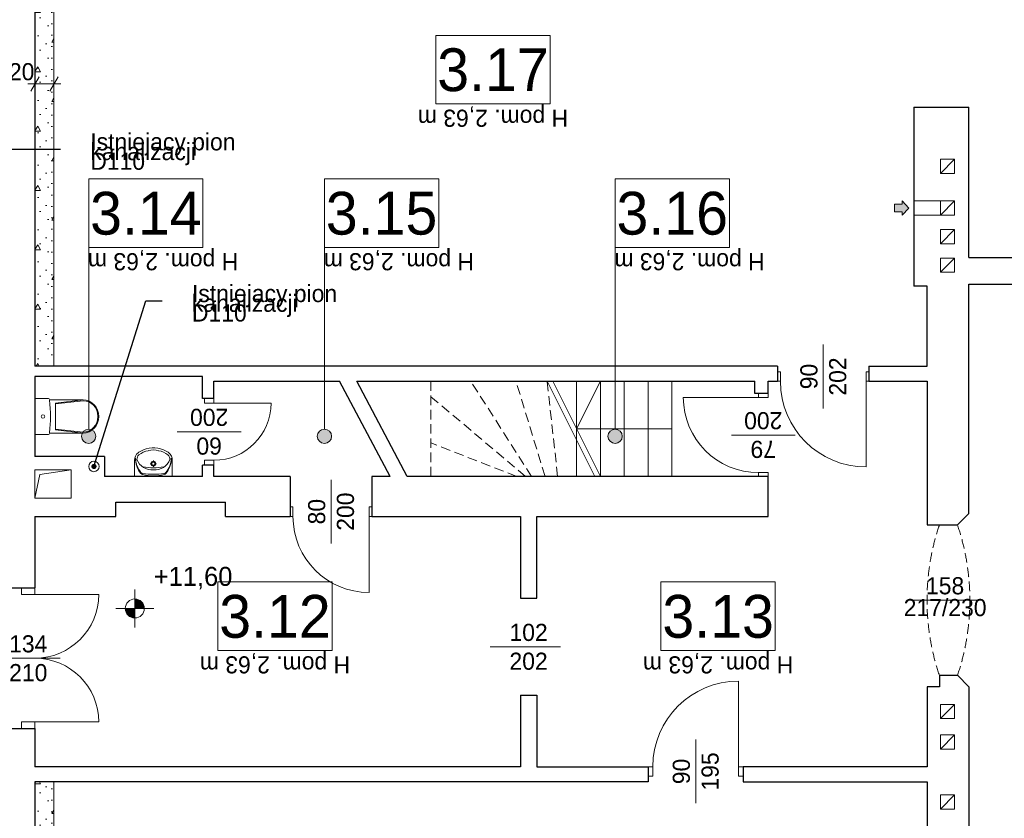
# Model space of a CAD drawing. Extents: x -145259 to -66341, y -2316 to 227384.
# Tile 132 of 143: x -87639 to -77297, y 171111 to 179503. Entities that reach past the tile are written whole.
import ezdxf

# ---------------------------------------------------------------- set-up
doc = ezdxf.new("R2010")
doc.units = 0
doc.header["$MEASUREMENT"] = 0
doc.linetypes.add('Krawędzie ukryte', pattern=[150, 100, -50])
for name, color, linetype in [('Arch ocieplenie', 7, 'Continuous'), ('Arch opisy', 7, 'Continuous'), ('Arch wymiary', 7, 'Continuous'), ('INWENT RZĘDNE', 7, 'Continuous'), ('INWENT wyposarzenie', 7, 'Continuous')]:
    doc.layers.add(name, color=color, linetype=linetype)
for name, color, linetype, lineweight in [('Arch ocieplenie_Nr_Pióra__21', 7, 'Continuous', 13), ('Arch opisy_Nr_Pióra__1', 7, 'Continuous', 25), ('Arch opisy_Nr_Pióra__21', 7, 'Continuous', 13), ('Arch wymiary_Nr_Pióra__21', 7, 'Continuous', 13), ('Arch wymiary_Nr_Pióra__5', 7, 'Continuous', 13), ('Inwent kominy_Nr_Pióra__21', 7, 'Continuous', 13), ('INWENT OPISY_Nr_Pióra__21', 7, 'Continuous', 13), ('INWENT RZĘDNE_Nr_Pióra__21', 7, 'Continuous', 13), ('INWENT wyposarzenie_Nr_Pióra__21', 7, 'Continuous', 13), ('INWENT. DRZWI_Nr_Pióra__21', 7, 'Continuous', 13), ('INWENT.ŚCIANY_Nr_Pióra__1', 7, 'Continuous', 25), ('INWENT.ŚCIANY_Nr_Pióra__21', 7, 'Continuous', 13), ('Istniejące schody_Nr_Pióra__21', 7, 'Continuous', 13)]:
    doc.layers.add(name, color=color, linetype=linetype, lineweight=lineweight)
doc.layers.add('INWENT kanalizacja_Nr_Pióra__118', color=7, linetype='Continuous', lineweight=13, true_color=0x573938)
doc.styles.add('GENERATED_STYLE_1', font='txt')
doc.styles.add('GENERATED_STYLE_2', font='txt')
doc.styles.add('GENERATED_STYLE_4', font='txt')
doc.styles.add('GENERATED_STYLE_5', font='txt')
doc.styles.add('GENERATED_STYLE_7', font='txt')
doc.dimstyles.new('GENERATED_STYLE__2', dxfattribs={"dimtxt": 179.999995, "dimasz": 114, "dimexe": 0.18, "dimexo": 0, "dimgap": 0.09, "dimtad": 1, "dimtih": 1, "dimtoh": 1, "dimdec": 0, "dimlfac": 0.1, "dimzin": 0, "dimdsep": 46, "dimtxsty": 'GENERATED_STYLE_1', "dimblk": 'ARROWHEAD_2', "dimblk1": 'ARROWHEAD_2', "dimblk2": 'ARROWHEAD_2', "dimcen": 0.09, "dimclrd": 7, "dimclre": 7, "dimclrt": 7, "dimazin": 0, "dimtfac": 1, "dimtdec": 4, "dimtmove": 0, "dimatfit": 3, "dimfxl": 0, "dimtolj": 1, "dimtzin": 0, "dimarcsym": 0})
doc.dimstyles.new('GENERATED_STYLE__9', dxfattribs={"dimtxt": 0.18, "dimasz": 109.44, "dimexe": 0.18, "dimexo": 0.0625, "dimgap": 0.09, "dimtad": 0, "dimtih": 1, "dimtoh": 1, "dimdec": 4, "dimzin": 0, "dimdsep": 46, "dimcen": 0.09, "dimadec": 0, "dimazin": 0, "dimtfac": 1, "dimtdec": 4, "dimtmove": 0, "dimatfit": 3, "dimldrblk": 'ARROWHEAD_11', "dimfxl": 0, "dimtolj": 1, "dimtzin": 0, "dimarcsym": 0})
pattern_1 = [(0, (0, 0), (0, 623.5383), [60, -300]), (0, (180, 311.8), (0, 623.5383), [60, -300]), (60, (0, 0), (-540, 311.7692), [60, -300]), (60, (360, 0), (-540, 311.7692), [60, -300]), (120, (60, 0), (540, 311.7692), [60, -300]), (120, (420, 0), (540, 311.7692), [60, -300]), (0, (0, 60), (0, 120.000005), [0, -120.000005, 0, -180.00001]), (45, (60, 60), (-84.85282, 84.85282), [0, -90, 0, -150.000006])]

# ---------------------------------------------------------------- blocks, each defined once
blk = doc.blocks.new('Ściana_610', base_point=(-87479, 175864))
at = {"layer": 'Arch ocieplenie_Nr_Pióra__21', "linetype": 'Continuous'}
h = blk.add_hatch(dxfattribs=at)
h.set_pattern_fill('Structural_Concrete', color=256, style=0, pattern_type=2)
h.set_pattern_definition(pattern_1)
h.paths.add_polyline_path([(-87279, 175864), (-87279, 180834), (-87479, 181034), (-87479, 175864)], flags=0)
for p, q in [((-87479, 181034), (-87479, 175864)), ((-87279, 175864), (-87279, 180834)), ((-87479, 175864), (-87279, 175864))]:
    blk.add_line(p, q, dxfattribs=at)
blk = doc.blocks.new('Ściana_623', base_point=(-87479, 168014))
at = {"layer": 'Arch ocieplenie_Nr_Pióra__21', "linetype": 'Continuous'}
h = blk.add_hatch(dxfattribs=at)
h.set_pattern_fill('Structural_Concrete', color=256, style=0, pattern_type=2)
h.set_pattern_definition(pattern_1)
h.paths.add_polyline_path([(-87279, 168214), (-87279, 171494), (-87479, 171494), (-87479, 168014)], flags=0)
for p, q in [((-87279, 171494), (-87479, 171494)), ((-87479, 171494), (-87479, 168014)), ((-87279, 168214), (-87279, 171494))]:
    blk.add_line(p, q, dxfattribs=at)
blk = doc.blocks.new('Symbol WC 2 14_55', base_point=(-87479, 175524))
at = {"layer": 'INWENT wyposarzenie_Nr_Pióra__21', "linetype": 'Continuous'}
for p, q in [((-87479, 175524), (-87479, 175144)), ((-87479, 175524), (-87346, 175524)), ((-87325, 175509), (-86972, 175509)), ((-86972, 175509), (-87263, 175474)), ((-86972, 175500), (-87263, 175466)), ((-87263, 175334), (-87263, 175474)), ((-87263, 175334), (-87263, 175193)), ((-86972, 175168), (-87263, 175202)), ((-86972, 175159), (-87263, 175193)), ((-87479, 175144), (-87346, 175144)), ((-87325, 175159), (-86972, 175159))]:
    blk.add_line(p, q, dxfattribs=at)
for centre, major_axis, ratio, start_param, end_param in [((-87346, 175502), (22.3, 0), 0.989247, 0.109401, 1.570796), ((-88959, 175334), (1643, 0), 0.989247, 6.178338, 6.388154), ((-86972, 175334), (0, 175), 0.933096, 3.141593, 6.283185), ((-86972, 175334), (0, 166), 0.93174, 3.141593, 6.283185), ((-87346, 175166), (22.3, 0), 0.989247, 4.712389, 6.18277)]:
    blk.add_ellipse(centre, major_axis=major_axis, ratio=ratio, start_param=start_param, end_param=end_param, dxfattribs=at)
blk.add_ellipse((-87395, 175334), major_axis=(18.7, 0), ratio=0.989247, dxfattribs=at)
blk = doc.blocks.new('Symbol Umywalka 14_56', base_point=(-86036, 175004))
at = {"layer": 'INWENT wyposarzenie_Nr_Pióra__21', "linetype": 'Continuous'}
for p, q in [((-86431, 174704), (-86431, 174871)), ((-86267, 174838), (-86246, 174838)), ((-86234, 174850), (-86234, 174871)), ((-86234, 174804), (-86234, 174826)), ((-86221, 174838), (-86200, 174838)), ((-86036, 174704), (-86036, 174871)), ((-86036, 174704), (-86431, 174704)), ((-86296, 174704), (-86171, 174704))]:
    blk.add_line(p, q, dxfattribs=at)
for radius in [25.6, 18.3]:
    blk.add_circle((-86234, 174838), radius, dxfattribs=at)
for centre, radius, start, end in [((-86224, 174679), 325, 94.2052, 116.2597), ((-86234, 174806), 198, 85.9876, 94.0124), ((-86244, 174679), 325, 63.7403, 85.7948), ((-86331, 174875), 101, 128.7454, 182.4552), ((-86173, 174892), 249, 179.0153, 219.2578), ((-86198, 174894), 223, 179.2458, 221.398), ((-86348, 174885), 59.2, 130.8016, 183.9306), ((-86243, 174946), 176, 201.5519, 237.1558), ((-86296, 174832), 156, 117.1571, 128.6848), ((-86251, 174764), 214, 99.9978, 129.2851), ((-86234, 174750), 232, 76.4334, 103.5666), ((-86217, 174764), 214, 50.7149, 80.0022), ((-86224, 174946), 176, 302.8442, 338.4481), ((-86295, 174892), 249, 320.6648, 0.9072), ((-86270, 174894), 223, 318.5245, 0.6767), ((-86171, 174832), 156, 51.3152, 62.8429), ((-86120, 174885), 59.2, 356.0694, 49.1984), ((-86137, 174875), 101, 357.5448, 51.2546), ((-86234, 175516), 721, 261.1796, 278.8266), ((-86248, 174949), 176, 238.9439, 274.606), ((-86220, 174949), 176, 265.394, 301.0561), ((-86341, 174768), 32.9, 221.398, 262.0921), ((-86340, 174756), 32.9, 219.2578, 257.2285), ((-86237, 175206), 495, 257.2285, 270.4328), ((-86229, 175571), 844, 262.0921, 269.6775), ((-86238, 175571), 844, 270.245, 277.8304), ((-86230, 175206), 495, 269.4897, 282.694), ((-86127, 174768), 32.9, 277.8304, 318.5245), ((-86128, 174756), 32.9, 282.694, 320.6648)]:
    blk.add_arc(centre, radius, start, end, dxfattribs=at)
blk = doc.blocks.new('Linia_114', base_point=(-86914, 177831))
at = {"layer": 'Arch opisy_Nr_Pióra__21', "linetype": 'Continuous'}
blk.add_hatch(color=256, dxfattribs=at).paths.add_polyline_path([(-86839, 175126), (-86844, 175154), (-86861, 175179), (-86885, 175195), (-86914, 175201), (-86942, 175195), (-86967, 175179), (-86983, 175154), (-86989, 175126), (-86983, 175097), (-86967, 175073), (-86942, 175056), (-86914, 175051), (-86885, 175056), (-86861, 175073), (-86844, 175097)], flags=0)
blk.add_line((-86914, 177831), (-86914, 175201), dxfattribs=at)
blk.add_circle((-86914, 175126), 75, dxfattribs=at)
blk = doc.blocks.new('Linia_115', base_point=(-84438, 177831))
at = {"layer": 'Arch opisy_Nr_Pióra__21', "linetype": 'Continuous'}
blk.add_hatch(color=256, dxfattribs=at).paths.add_polyline_path([(-84363, 175126), (-84369, 175154), (-84385, 175179), (-84409, 175195), (-84438, 175201), (-84467, 175195), (-84491, 175179), (-84507, 175154), (-84513, 175126), (-84507, 175097), (-84491, 175073), (-84467, 175056), (-84438, 175051), (-84409, 175056), (-84385, 175073), (-84369, 175097)], flags=0)
blk.add_line((-84438, 177831), (-84438, 175201), dxfattribs=at)
blk.add_circle((-84438, 175126), 75, dxfattribs=at)
blk = doc.blocks.new('Linia_116', base_point=(-81385, 177831))
at = {"layer": 'Arch opisy_Nr_Pióra__21', "linetype": 'Continuous'}
blk.add_hatch(color=256, dxfattribs=at).paths.add_polyline_path([(-81310, 175126), (-81315, 175154), (-81332, 175179), (-81356, 175195), (-81385, 175201), (-81413, 175195), (-81438, 175179), (-81454, 175154), (-81460, 175126), (-81454, 175097), (-81438, 175073), (-81413, 175056), (-81385, 175051), (-81356, 175056), (-81332, 175073), (-81315, 175097)], flags=0)
blk.add_line((-81385, 177831), (-81385, 175201), dxfattribs=at)
blk.add_circle((-81385, 175126), 75, dxfattribs=at)
blk = doc.blocks.new('*D1632')
at = {"layer": 'Arch wymiary_Nr_Pióra__5', "linetype": 'Continuous'}
for p, q in [((-87479, 178716), (-87479, 178941)), ((-87279, 178716), (-87279, 178941)), ((-87552, 178828), (-87479, 178828)), ((-87435, 178903), (-87522, 178753)), ((-87479, 178828), (-87279, 178828)), ((-87322, 178753), (-87235, 178903)), ((-87279, 178828), (-87205, 178828))]:
    blk.add_line(p, q, dxfattribs=at)
at = {"layer": 'Arch wymiary_Nr_Pióra__21', "insert": (-87752, 178864), "char_height": 180, "attachment_point": 7, "style": 'GENERATED_STYLE_1'}
blk.add_mtext('{20}', dxfattribs=at)
blk = doc.blocks.new('ARROWHEAD_2')
at = {"color": 0, "linetype": 'Continuous', "lineweight": 0}
for p, q in [((0, 0), (-1, 0)), ((-0.378, -0.655), (0.378, 0.655))]:
    blk.add_line(p, q, dxfattribs=at)
blk = doc.blocks.new('Koty wysokościowe_31', base_point=(-86430, 173316))
at = {"layer": 'INWENT RZĘDNE_Nr_Pióra__21', "linetype": 'Continuous'}
for points in [[(-86430, 173316), (-86330, 173316), (-86337, 173354), (-86359, 173387), (-86391, 173409), (-86430, 173416)], [(-86430, 173316), (-86530, 173316), (-86522, 173278), (-86500, 173245), (-86468, 173224), (-86430, 173216)]]:
    blk.add_hatch(color=256, dxfattribs=at).paths.add_polyline_path(points, flags=0)
for p, q in [((-86430, 173116), (-86430, 173516)), ((-86630, 173316), (-86230, 173316))]:
    blk.add_line(p, q, dxfattribs=at)
blk.add_circle((-86430, 173316), 100, dxfattribs=at)
at = {"layer": 'INWENT RZĘDNE_Nr_Pióra__21', "insert": (-86230, 173516), "char_height": 200, "attachment_point": 7, "style": 'GENERATED_STYLE_2'}
blk.add_mtext('{+11,60}', dxfattribs=at)
blk = doc.blocks.new('ARROWHEAD_11')
at = {"color": 0, "linetype": 'Continuous', "lineweight": 0}
blk.add_line((0, 0), (-1, 0), dxfattribs=at)
at = {"color": 0, "linetype": 'Continuous', "lineweight": 0, "const_width": 0.25, "flags": 128}
blk.add_lwpolyline([(-0.125, 0, 1), (0.125, 0, 1)], format="xyb", close=True, dxfattribs=at)

msp = doc.modelspace()

# ---------------------------------------------------------------- hatches: boundary and pattern name
at = {"layer": 'Inwent kominy_Nr_Pióra__21', "linetype": 'Continuous'}
msp.add_hatch(color=256, dxfattribs=at).paths.add_polyline_path([(-78368.7, 177448.6), (-78368.7, 177483.6), (-78448.7, 177483.6), (-78448.7, 177563.6), (-78368.7, 177563.6), (-78368.7, 177598.6), (-78298.7, 177523.6)], flags=0)

# ---------------------------------------------------------------- linework, layer by layer
at = {"layer": 'Arch opisy_Nr_Pióra__21', "linetype": 'Continuous'}
for p, q in [((-82067.6, 179338.6), (-83267.6, 179338.6)), ((-83267.6, 179338.6), (-83267.6, 178618.6)), ((-82067.6, 178618.6), (-82067.6, 179338.6)), ((-83267.6, 178618.6), (-82067.6, 178618.6)), ((-85713.8, 177830.8), (-86913.8, 177830.8)), ((-86913.8, 177830.8), (-86913.8, 177110.8)), ((-85713.8, 177110.8), (-85713.8, 177830.8)), ((-83238, 177830.8), (-84438, 177830.8)), ((-84438, 177830.8), (-84438, 177110.8)), ((-83238, 177110.8), (-83238, 177830.8)), ((-80184.6, 177830.8), (-81384.6, 177830.8)), ((-81384.6, 177830.8), (-81384.6, 177110.8)), ((-80184.6, 177110.8), (-80184.6, 177830.8)), ((-86913.8, 177110.8), (-85713.8, 177110.8)), ((-84438, 177110.8), (-83238, 177110.8)), ((-81384.6, 177110.8), (-80184.6, 177110.8)), ((-84357.3, 173594.7), (-85557.3, 173594.7)), ((-85557.3, 173594.7), (-85557.3, 172874.7)), ((-84357.3, 172874.7), (-84357.3, 173594.7)), ((-79702.9, 173594.7), (-80902.9, 173594.7)), ((-80902.9, 173594.7), (-80902.9, 172874.7)), ((-79702.9, 172874.7), (-79702.9, 173594.7)), ((-85557.3, 172874.7), (-84357.3, 172874.7)), ((-80902.9, 172874.7), (-79702.9, 172874.7))]:
    msp.add_line(p, q, dxfattribs=at)
at = {"layer": 'INWENT kanalizacja_Nr_Pióra__118', "linetype": 'Continuous'}
msp.add_circle((-86858.7, 174808.6), 55, dxfattribs=at)
at = {"layer": 'Inwent kominy_Nr_Pióra__21', "linetype": 'Continuous'}
for p, q in [((-77818.7, 178038.6), (-77968.7, 178038.6)), ((-77968.7, 178038.6), (-77968.7, 177888.6)), ((-77968.7, 177888.6), (-77818.7, 178038.6)), ((-77818.7, 177888.6), (-77818.7, 178038.6)), ((-77968.7, 177888.6), (-77818.7, 177888.6)), ((-78298.7, 177523.6), (-78368.7, 177598.6)), ((-78368.7, 177563.6), (-78368.7, 177598.6)), ((-77968.7, 177598.6), (-78248.7, 177598.6)), ((-77818.7, 177598.6), (-77968.7, 177598.6)), ((-77968.7, 177598.6), (-77968.7, 177448.6)), ((-77968.7, 177448.6), (-77818.7, 177598.6)), ((-77818.7, 177448.6), (-77818.7, 177598.6)), ((-78448.7, 177483.6), (-78448.7, 177563.6)), ((-78448.7, 177563.6), (-78368.7, 177563.6)), ((-78368.7, 177483.6), (-78448.7, 177483.6)), ((-78298.7, 177523.6), (-78368.7, 177448.6)), ((-78368.7, 177483.6), (-78368.7, 177448.6)), ((-77968.7, 177448.6), (-78248.7, 177448.6)), ((-77968.7, 177448.6), (-77818.7, 177448.6)), ((-77818.7, 177298.6), (-77968.7, 177298.6)), ((-77968.7, 177298.6), (-77968.7, 177148.6)), ((-77968.7, 177148.6), (-77818.7, 177298.6)), ((-77818.7, 177148.6), (-77818.7, 177298.6)), ((-77968.7, 177148.6), (-77818.7, 177148.6)), ((-77818.7, 176998.6), (-77968.7, 176998.6)), ((-77968.7, 176998.6), (-77968.7, 176848.6)), ((-77968.7, 176848.6), (-77818.7, 176998.6)), ((-77818.7, 176848.6), (-77818.7, 176998.6)), ((-77968.7, 176848.6), (-77818.7, 176848.6)), ((-87478.7, 174473.6), (-87478.7, 174773.6)), ((-87478.7, 174773.6), (-87098.7, 174773.6)), ((-87478.7, 174473.6), (-87428.7, 174723.6)), ((-87428.7, 174723.6), (-87098.7, 174773.6)), ((-87098.7, 174773.6), (-87098.7, 174473.6)), ((-87098.7, 174473.6), (-87478.7, 174473.6)), ((-77818.7, 172308.6), (-77968.7, 172308.6)), ((-77968.7, 172308.6), (-77968.7, 172158.6)), ((-77968.7, 172158.6), (-77818.7, 172308.6)), ((-77818.7, 172158.6), (-77818.7, 172308.6)), ((-77968.7, 172158.6), (-77818.7, 172158.6)), ((-77818.7, 171988.6), (-77968.7, 171988.6)), ((-77968.7, 171988.6), (-77968.7, 171838.6)), ((-77968.7, 171838.6), (-77818.7, 171988.6)), ((-77818.7, 171838.6), (-77818.7, 171988.6)), ((-77968.7, 171838.6), (-77818.7, 171838.6)), ((-77818.7, 171358.6), (-77968.7, 171358.6)), ((-77968.7, 171358.6), (-77968.7, 171208.6)), ((-77968.7, 171208.6), (-77818.7, 171358.6)), ((-77818.7, 171208.6), (-77818.7, 171358.6)), ((-77968.7, 171208.6), (-77818.7, 171208.6))]:
    msp.add_line(p, q, dxfattribs=at)
at = {"layer": 'INWENT OPISY_Nr_Pióra__21', "linetype": 'Continuous'}
for p, q in [((-79198.7, 176088.6), (-79198.7, 175418.6)), ((-85983.7, 175173.6), (-85313.7, 175173.6)), ((-79493.7, 175138.6), (-80163.7, 175138.6)), ((-84368.7, 174668.6), (-84368.7, 173998.6)), ((-77548.7, 173403.6), (-78288.7, 173403.6)), ((-81958.7, 172913.6), (-82698.7, 172913.6)), ((-87213.7, 172793.6), (-87953.7, 172793.6)), ((-80538.7, 171268.6), (-80538.7, 171938.6))]:
    msp.add_line(p, q, dxfattribs=at)
at = {"layer": 'INWENT. DRZWI_Nr_Pióra__21', "linetype": 'Continuous'}
for p, q in [((-79648.7, 175803.6), (-79678.7, 175803.6)), ((-79648.7, 175803.6), (-79648.7, 175703.6)), ((-78748.7, 175803.6), (-78718.7, 175803.6)), ((-78748.7, 175803.6), (-78748.7, 175703.6)), ((-79648.7, 175703.6), (-79678.7, 175703.6)), ((-78748.7, 175703.6), (-78718.7, 175703.6)), ((-78748.7, 175703.6), (-78748.7, 174803.6)), ((-85698.7, 175473.6), (-85698.7, 175523.6)), ((-85598.7, 175473.6), (-85598.7, 175523.6)), ((-79878.7, 175533.6), (-80668.7, 175533.6)), ((-79878.7, 175533.6), (-79878.7, 175573.6)), ((-79778.7, 175533.6), (-79878.7, 175533.6)), ((-79778.7, 175533.6), (-79778.7, 175573.6)), ((-85698.7, 175473.6), (-85598.7, 175473.6)), ((-85598.7, 175473.6), (-84998.7, 175473.6)), ((-85698.7, 174873.6), (-85698.7, 174823.6)), ((-85698.7, 174873.6), (-85598.7, 174873.6)), ((-85598.7, 174873.6), (-85598.7, 174823.6)), ((-79878.7, 174743.6), (-79878.7, 174703.6)), ((-79778.7, 174743.6), (-79878.7, 174743.6)), ((-79778.7, 174743.6), (-79778.7, 174703.6)), ((-84768.7, 174383.6), (-84798.7, 174383.6)), ((-84768.7, 174383.6), (-84768.7, 174283.6)), ((-83968.7, 174383.6), (-83938.7, 174383.6)), ((-83968.7, 174383.6), (-83968.7, 174283.6)), ((-84768.7, 174283.6), (-84798.7, 174283.6)), ((-83968.7, 174283.6), (-83938.7, 174283.6)), ((-83968.7, 174283.6), (-83968.7, 173483.6)), ((-87618.7, 173463.6), (-87618.7, 173533.6)), ((-87478.7, 173463.6), (-87618.7, 173463.6)), ((-87478.7, 173533.6), (-87478.7, 173463.6)), ((-87478.7, 173463.6), (-86808.7, 173463.6)), ((-80088.7, 171653.6), (-80088.7, 172553.6)), ((-87478.7, 172123.6), (-87618.7, 172123.6)), ((-87618.7, 172123.6), (-87618.7, 172053.6)), ((-87478.7, 172053.6), (-87478.7, 172123.6)), ((-87478.7, 172123.6), (-86808.7, 172123.6)), ((-80988.7, 171653.6), (-81038.7, 171653.6)), ((-80988.7, 171553.6), (-80988.7, 171653.6)), ((-80088.7, 171653.6), (-80038.7, 171653.6)), ((-80088.7, 171553.6), (-80088.7, 171653.6)), ((-80988.7, 171553.6), (-81038.7, 171553.6)), ((-80088.7, 171553.6), (-80038.7, 171553.6))]:
    msp.add_line(p, q, dxfattribs=at)
for centre, radius, start, end in [((-78748.7, 175703.6), 900, 180, 270), ((-79878.7, 175533.6), 790, 180, 270), ((-85598.7, 175473.6), 600, 270, 0), ((-83968.7, 174283.6), 800, 180, 270), ((-87478.7, 173463.6), 670, 270, 0), ((-87478.7, 172123.6), 670, 0, 90), ((-80088.7, 171653.6), 900, 90, 180)]:
    msp.add_arc(centre, radius, start, end, dxfattribs=at)
at = {"layer": 'INWENT.ŚCIANY_Nr_Pióra__1', "linetype": 'Continuous'}
for p, q in [((-87478.7, 181033.6), (-87478.7, 175863.6)), ((-78248.7, 178583.6), (-78248.7, 176703.6)), ((-78248.7, 178583.6), (-77668.7, 178583.6)), ((-77668.7, 177003.6), (-77668.7, 178583.6)), ((-77668.7, 177003.6), (-73688.7, 177003.6)), ((-78108.7, 176703.6), (-78248.7, 176703.6)), ((-78108.7, 175863.6), (-78108.7, 176703.6)), ((-77668.7, 174313.6), (-77668.7, 176723.6)), ((-77668.7, 176723.6), (-73688.7, 176723.6)), ((-79678.7, 175863.6), (-87478.7, 175863.6)), ((-79678.7, 175863.6), (-79678.7, 175703.6)), ((-78718.7, 175863.6), (-78718.7, 175703.6)), ((-78718.7, 175863.6), (-78108.7, 175863.6)), ((-85718.7, 175753.6), (-87478.7, 175753.6)), ((-87478.7, 175753.6), (-87478.7, 174913.6)), ((-85718.7, 175523.6), (-85718.7, 175753.6)), ((-85598.7, 175523.6), (-85598.7, 175703.6)), ((-85598.7, 175703.6), (-84278.7, 175703.6)), ((-83748.7, 174703.6), (-84278.7, 175703.6)), ((-83567.7, 174703.6), (-84097.7, 175703.6)), ((-84097.7, 175703.6), (-79918.7, 175703.6)), ((-79918.7, 175573.6), (-79918.7, 175703.6)), ((-79778.7, 175703.6), (-79678.7, 175703.6)), ((-79778.7, 175573.6), (-79778.7, 175703.6)), ((-78718.7, 175703.6), (-78108.7, 175703.6)), ((-78108.7, 175703.6), (-78108.7, 174193.6)), ((-85598.7, 175523.6), (-85718.7, 175523.6)), ((-79778.7, 175573.6), (-79918.7, 175573.6)), ((-86748.7, 174913.6), (-87478.7, 174913.6)), ((-86748.7, 174913.6), (-86748.7, 174703.6)), ((-85718.7, 174703.6), (-85718.7, 174823.6)), ((-85598.7, 174823.6), (-85718.7, 174823.6)), ((-85598.7, 174703.6), (-85598.7, 174823.6)), ((-85718.7, 174703.6), (-86748.7, 174703.6)), ((-84798.7, 174703.6), (-85598.7, 174703.6)), ((-84798.7, 174703.6), (-84798.7, 174283.6)), ((-83748.7, 174703.6), (-83938.7, 174703.6)), ((-83938.7, 174703.6), (-83938.7, 174283.6)), ((-79778.7, 174703.6), (-83567.7, 174703.6)), ((-79778.7, 174283.6), (-79778.7, 174703.6)), ((-86628.7, 174283.6), (-86628.7, 174433.6)), ((-86628.7, 174433.6), (-85478.7, 174433.6)), ((-85478.7, 174283.6), (-85478.7, 174433.6)), ((-87478.7, 174283.6), (-86628.7, 174283.6)), ((-87478.7, 174283.6), (-87478.7, 173533.6)), ((-85478.7, 174283.6), (-84798.7, 174283.6)), ((-83938.7, 174283.6), (-82378.7, 174283.6)), ((-82378.7, 174283.6), (-82378.7, 173423.6)), ((-82208.7, 173423.6), (-82208.7, 174283.6)), ((-82208.7, 174283.6), (-79778.7, 174283.6)), ((-77788.7, 174193.6), (-77668.7, 174313.6)), ((-78108.7, 174193.6), (-77788.7, 174193.6)), ((-88108.7, 173533.6), (-87478.7, 173533.6)), ((-82378.7, 173423.6), (-82208.7, 173423.6)), ((-77978.7, 172613.6), (-77788.7, 172613.6)), ((-77978.7, 172613.6), (-77978.7, 172493.6)), ((-77788.7, 172613.6), (-77668.7, 172493.6)), ((-82378.7, 172403.6), (-82208.7, 172403.6)), ((-82378.7, 172403.6), (-82378.7, 171653.6)), ((-82208.7, 172403.6), (-82208.7, 171653.6)), ((-77978.7, 172493.6), (-78108.7, 172493.6)), ((-78108.7, 172493.6), (-78108.7, 171653.6)), ((-77668.7, 172493.6), (-77668.7, 168593.6)), ((-88108.7, 172053.6), (-87478.7, 172053.6)), ((-87478.7, 172053.6), (-87478.7, 171653.6)), ((-82378.7, 171653.6), (-87478.7, 171653.6)), ((-82208.7, 171653.6), (-81038.7, 171653.6)), ((-81038.7, 171653.6), (-81038.7, 171493.6)), ((-78108.7, 171653.6), (-80038.7, 171653.6)), ((-80038.7, 171653.6), (-80038.7, 171493.6)), ((-81038.7, 171493.6), (-87478.7, 171493.6)), ((-87478.7, 171493.6), (-87478.7, 168013.6)), ((-80038.7, 171493.6), (-78108.7, 171493.6)), ((-78108.7, 171493.6), (-78108.7, 170623.6))]:
    msp.add_line(p, q, dxfattribs=at)
at = {"layer": 'INWENT.ŚCIANY_Nr_Pióra__21', "linetype": 'Krawędzie ukryte'}
for centre, start, end in [((-75643.4, 173403.6), 161.31066, 198.68934), ((-80124.1, 173403.6), 341.31066, 18.68934)]:
    msp.add_arc(centre, 2465.4, start, end, dxfattribs=at)
at = {"layer": 'Istniejące schody_Nr_Pióra__21', "linetype": 'Krawędzie ukryte'}
for p, q in [((-83318.7, 174703.6), (-83318.7, 175703.6)), ((-82261.7, 174703.6), (-82901.5, 175703.6)), ((-82121, 174703.6), (-82425, 175703.6)), ((-81988.7, 174703.6), (-82098.7, 175703.6)), ((-82325.2, 174703.6), (-83318.7, 175541.6)), ((-82418.7, 174703.6), (-83318.7, 175056.1))]:
    msp.add_line(p, q, dxfattribs=at)
at = {"layer": 'Istniejące schody_Nr_Pióra__21', "linetype": 'Continuous'}
for p, q in [((-82098.7, 175703.6), (-81598.7, 174703.6)), ((-82038.7, 175703.6), (-81538.7, 174703.6)), ((-81788.7, 175703.6), (-81788.7, 174703.6)), ((-81788.7, 175203.6), (-81538.7, 175703.6)), ((-81538.7, 175703.6), (-81538.7, 174703.6)), ((-81288.7, 175703.6), (-81288.7, 174703.6)), ((-81038.7, 175703.6), (-81038.7, 174703.6)), ((-80788.7, 175703.6), (-80788.7, 174703.6)), ((-80788.7, 175203.6), (-81788.7, 175203.6))]:
    msp.add_line(p, q, dxfattribs=at)

# ---------------------------------------------------------------- block references
at = {"layer": 'Arch ocieplenie'}
for name, p in [('Ściana_610', (-87478.7, 175863.6)), ('Ściana_623', (-87478.7, 168013.6))]:
    msp.add_blockref(name, p, dxfattribs=at)
at = {"layer": 'Arch opisy', "linetype": 'Continuous'}
for name, p in [('Linia_114', (-86913.8, 177830.8)), ('Linia_115', (-84438, 177830.8)), ('Linia_116', (-81384.6, 177830.8))]:
    msp.add_blockref(name, p, dxfattribs=at)
at = {"layer": 'INWENT RZĘDNE'}
msp.add_blockref('Koty wysokościowe_31', (-86429.8, 173316.2), dxfattribs=at)
at = {"layer": 'INWENT wyposarzenie', "color": 104, "linetype": 'Continuous', "lineweight": 20, "true_color": 0x029e21}
for name, p in [('Symbol WC 2 14_55', (-87478.7, 175523.6)), ('Symbol Umywalka 14_56', (-86036.2, 175003.6))]:
    msp.add_blockref(name, p, dxfattribs=at)

# ---------------------------------------------------------------- texts
at = {"layer": 'Arch opisy_Nr_Pióra__1', "linetype": 'Continuous', "char_height": 450, "attachment_point": 8, "style": 'GENERATED_STYLE_5'}
for s, insert in [('{3.17}', (-82667.6, 178745.9)), ('{3.14}', (-86313.7, 177238.2)), ('{3.15}', (-83838, 177238.2)), ('{3.16}', (-80784.6, 177238.2)), ('{3.12}', (-84957.3, 173002)), ('{3.13}', (-80302.9, 173002))]:
    msp.add_mtext(s, dxfattribs=dict(at, insert=insert))
at = {"layer": 'INWENT OPISY_Nr_Pióra__21', "linetype": 'Continuous', "char_height": 180, "attachment_point": 2, "rotation": 180, "style": 'GENERATED_STYLE_7'}
for insert in [(-82667.6, 178377.7), (-86132.3, 176870), (-83656.6, 176870), (-80603.2, 176870), (-84957.3, 172633.8), (-80302.9, 172633.8)]:
    msp.add_mtext('{H pom. 2,63 m}', dxfattribs=dict(at, insert=insert))
at = {"layer": 'INWENT OPISY_Nr_Pióra__21', "linetype": 'Continuous', "char_height": 180}
for s, insert, width, attachment_point, line_spacing_factor, style in [('{Istniejacy pion\\Pkanalizacji D110 }', (-86897.2, 178116.6), 1570.45, 4, 0.340614, 'GENERATED_STYLE_4'), ('{Istniejacy pion\\Pkanalizacji D110 }', (-85829.6, 176522.3), 1570.45, 4, 0.340614, 'GENERATED_STYLE_4'), ('{158\\P217/230}', (-77918.7, 173644.8), 1346.334, 2, 0.763565, 'GENERATED_STYLE_7'), ('{102\\P202}', (-82293.7, 173154.8), 1346.334, 2, 1.008452, 'GENERATED_STYLE_7'), ('{134\\P210}', (-87548.7, 173034.8), 1346.334, 2, 1.008452, 'GENERATED_STYLE_7')]:
    msp.add_mtext(s, dxfattribs=dict(at, insert=insert, width=width, attachment_point=attachment_point, line_spacing_factor=line_spacing_factor, style=style))
at = {"layer": 'INWENT OPISY_Nr_Pióra__21', "linetype": 'Continuous', "char_height": 180, "width": 1346.334, "attachment_point": 2, "line_spacing_factor": 1.007146, "style": 'GENERATED_STYLE_7'}
for s, insert, rotation in [('{90\\P202}', (-79439.6, 175753.6), 90), ('{60\\P200}', (-85648.7, 174932.8), 180), ('{79\\P200}', (-79828.7, 174897.8), 180), ('{80\\P200}', (-84609.6, 174333.6), 90), ('{90\\P195}', (-80779.6, 171603.6), 90)]:
    msp.add_mtext(s, dxfattribs=dict(at, insert=insert, rotation=rotation))

# ---------------------------------------------------------------- dimensions: what is measured, and where the dimension line sits
at = {"layer": 'Arch wymiary', "linetype": 'Continuous'}
dim = msp.add_linear_dim(base=(-87478.7, 178828), p1=(-87478.7, 178448.6), p2=(-87278.7, 178448.6), dimstyle='GENERATED_STYLE__2', dxfattribs=at)
dim.commit()
dim.dimension.update_dxf_attribs({"geometry": '*D1632', "text_midpoint": (-87615.9, 178954)})

# ---------------------------------------------------------------- leaders
at = {"layer": 'INWENT OPISY_Nr_Pióra__21', "linetype": 'Continuous', "annotation_type": 0, "has_hookline": 1, "hookline_direction": 1, "text_width": 1328.6}
for points in [[(-88268.7, 177113.6), (-87784.1, 178142.3), (-87211.1, 178142.3)], [(-86858.7, 174808.6), (-86314.8, 176548), (-86143.5, 176548)]]:
    msp.add_leader(points, dimstyle='GENERATED_STYLE__9', dxfattribs=at)

doc.saveas('drawing.dxf')
